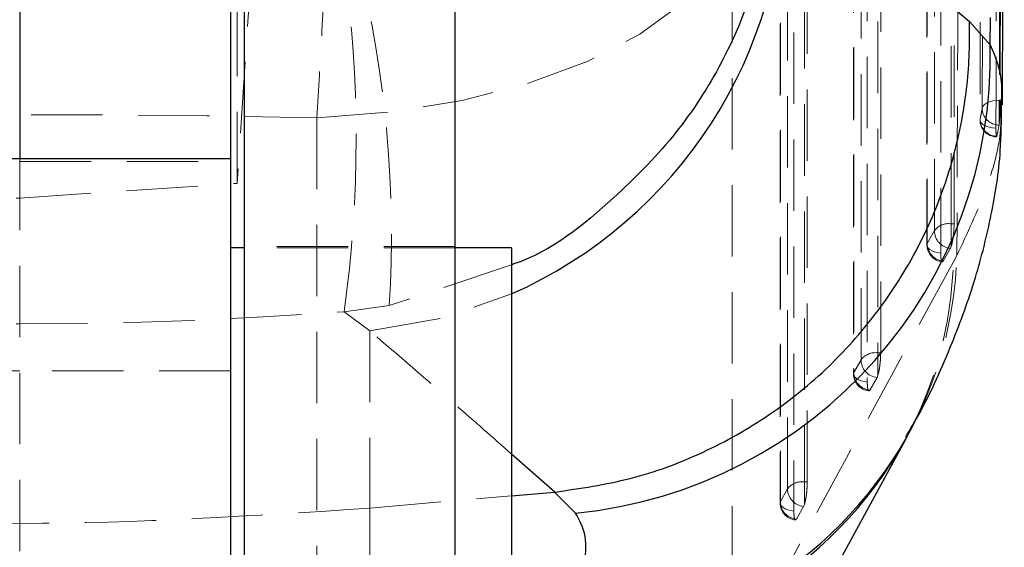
# Model space of a CAD drawing. Header units: millimetres. Extents: x 38 to 401, y 29 to 283.
# Tile 11 of 13: x 381 to 398, y 234 to 243. Entities that reach past the tile are written whole.
import ezdxf

# ---------------------------------------------------------------- set-up
doc = ezdxf.new("R2010")
doc.units = ezdxf.units.MM
doc.linetypes.add('HIDDEN', pattern=[1.905, 1.27, -0.635])

msp = doc.modelspace()

# ---------------------------------------------------------------- linework, layer by layer
at = {"color": 7, "linetype": 'HIDDEN', "lineweight": 18}
for p, q in [((397.255, 239.6383), (397.2548, 256.1366)), ((396.7715, 255.6561), (396.7716, 239.264)), ((395.9487, 237.3417), (395.9496, 252.7606)), ((395.4663, 252.28), (395.4654, 236.9675)), ((394.6423, 235.0452), (394.6445, 249.3845)), ((394.1613, 248.904), (394.1589, 234.671)), ((384.8917, 246.3205), (384.5001, 240.3579)), ((393.306, 233.3413), (393.3036, 244.7792)), ((398.059, 241.4341), (398.059, 241.8361)), ((398.059, 241.8361), (398.0727, 241.8361)), ((398.059, 241.4341), (398.0544, 241.3952)), ((376.8801, 240.7468), (380.6301, 240.7468)), ((380.6301, 240.7956), (380.6301, 232.0331)), ((380.6301, 240.7468), (384.3801, 240.7468)), ((380.6301, 240.0964), (384.5001, 240.3579)), ((396.7765, 239.2905), (396.9051, 239.5165)), ((397.2046, 239.2385), (397.2046, 239.6383)), ((397.2046, 239.6383), (397.255, 239.6383)), ((388.3801, 239.2331), (384.6301, 239.2331)), ((388.3801, 239.2081), (384.6301, 239.2081)), ((397.0612, 238.976), (397.1897, 239.2021)), ((397.1897, 239.2021), (397.2046, 239.2385)), ((397.2421, 238.9616), (394.1413, 233.2682)), ((397.304, 239.0745), (397.2421, 238.9616)), ((389.3801, 238.9084), (387.2053, 238.1816)), ((387.2053, 238.1816), (386.401, 238.0735)), ((386.86, 237.7317), (386.401, 238.0735)), ((386.86, 237.7317), (386.86, 234.5769)), ((395.4702, 236.994), (395.5988, 237.22)), ((395.8984, 237.3417), (395.8984, 236.942)), ((395.8984, 237.3417), (395.9487, 237.3417)), ((380.6301, 237.0235), (376.8801, 237.0235)), ((384.3801, 237.0235), (380.6301, 237.0235)), ((395.7548, 236.6795), (395.8834, 236.9056)), ((395.8834, 236.9056), (395.8984, 236.942)), ((394.1638, 234.6975), (394.2924, 234.9235)), ((394.5919, 235.0452), (394.5919, 234.6456)), ((394.5919, 235.0452), (394.6423, 235.0452)), ((386.86, 234.5769), (389.3801, 234.7967)), ((386.86, 234.5769), (386.86, 231.7308)), ((394.4484, 234.383), (394.577, 234.609)), ((394.577, 234.609), (394.5919, 234.6456))]:
    msp.add_line(p, q, dxfattribs=at)
at = {"color": 7, "linetype": 'Continuous', "lineweight": 25}
for p, q in [((384.6301, 231.3468), (384.6301, 251.2706)), ((388.3801, 231.3468), (388.3801, 251.2706)), ((380.6301, 245.0235), (380.6301, 240.7956)), ((384.3801, 245.0235), (384.3801, 240.7956)), ((397.5262, 243.2378), (397.8973, 242.8254)), ((397.8973, 242.8254), (397.9003, 243.3084)), ((384.3801, 240.7956), (376.8801, 240.7956)), ((384.3801, 240.7956), (384.3801, 232.8581)), ((384.6301, 239.2081), (384.3801, 239.2081)), ((389.3801, 239.2081), (388.3801, 239.2081)), ((389.3801, 239.2081), (389.3801, 232.8705)), ((390.1447, 234.8634), (390.1507, 234.8639)), ((390.5193, 234.4897), (390.1447, 234.8634))]:
    msp.add_line(p, q, dxfattribs=at)
at = {"color": 8, "linetype": 'Continuous', "lineweight": 25}
for p, q in [((390.1507, 234.8639), (389.3801, 235.5413)), ((389.3801, 234.7967), (390.1447, 234.8634))]:
    msp.add_line(p, q, dxfattribs=at)
at = {"color": 7, "linetype": 'HIDDEN', "lineweight": 18, "flags": 128}
for points in [[(397.2045, 256.1366), (397.2045, 247.857), (397.2046, 239.6383)], [(396.9051, 239.5165), (396.905, 240.0484), (396.905, 242.1761), (396.9049, 250.6869), (396.9049, 256.0149)], [(396.7764, 255.6826), (396.7764, 255.1507), (396.7764, 253.023), (396.7765, 244.5122), (396.7765, 239.2905)], [(397.0168, 255.5106), (397.0168, 254.9787), (397.0168, 252.851), (397.0168, 244.3402), (397.0168, 239.1185)], [(395.5988, 237.22), (395.5988, 237.7519), (395.5989, 239.8796), (395.5994, 248.3904), (395.5996, 252.6388)], [(395.8992, 252.7606), (395.8988, 245.0207), (395.8984, 237.3417)], [(395.4712, 252.3065), (395.4711, 251.7746), (395.471, 249.6469), (395.4705, 241.1361), (395.4702, 236.994)], [(395.7116, 252.1346), (395.7115, 251.6026), (395.7114, 249.4749), (395.7108, 240.9642), (395.7105, 236.822)], [(394.5942, 249.3845), (394.5931, 242.1843), (394.5919, 235.0452)], [(394.2924, 234.9235), (394.2924, 235.4554), (394.2928, 237.5831), (394.2941, 246.0939), (394.2946, 249.2627)], [(394.1662, 248.9305), (394.1661, 248.3985), (394.1657, 246.2708), (394.1643, 237.7601), (394.1638, 234.6975)], [(394.4066, 248.7585), (394.4065, 248.2266), (394.4061, 246.0989), (394.4046, 237.5881), (394.404, 234.5255)], [(385.9142, 241.5255), (387.2334, 241.6274), (388.5007, 241.8338), (389.6818, 242.139), (390.7448, 242.5348), (391.6609, 243.0104), (392.4053, 243.553), (392.9578, 244.148), (393.3037, 244.7792)], [(397.7549, 241.6958), (397.7632, 241.7237), (397.7822, 241.7502), (397.8111, 241.7745), (397.849, 241.7957), (397.8945, 241.813), (397.9459, 241.8257), (398.0014, 241.8335), (398.059, 241.8361)], [(385.9142, 241.5255), (385.9157, 235.761), (385.9173, 230.0888)], [(397.9994, 241.342), (397.9408, 241.3469), (397.8851, 241.3573), (397.8346, 241.3727), (397.7912, 241.3926), (397.7566, 241.4162), (397.732, 241.4426), (397.7184, 241.4708), (397.7163, 241.4997)], [(397.0168, 239.1185), (396.9602, 239.1268), (396.908, 239.1403), (396.8622, 239.1584), (396.8243, 239.1805), (396.796, 239.2058), (396.7782, 239.2332), (396.7716, 239.2618), (396.7765, 239.2905)], [(386.86, 237.7317), (388.1803, 237.9682), (389.3801, 238.3904)], [(395.4702, 236.994), (395.4653, 236.9653), (395.4719, 236.9367), (395.4897, 236.9093), (395.518, 236.884), (395.5559, 236.8619), (395.6017, 236.8438), (395.6539, 236.8303), (395.7105, 236.822)], [(394.1638, 234.6975), (394.1589, 234.6688), (394.1655, 234.6402), (394.1833, 234.6128), (394.2116, 234.5876), (394.2494, 234.5654), (394.2953, 234.5473), (394.3475, 234.5338), (394.404, 234.5255)]]:
    msp.add_lwpolyline(points, dxfattribs=at)
at = {"color": 7, "linetype": 'Continuous', "lineweight": 25, "flags": 128}
msp.add_lwpolyline([(393.2825, 230.0917), (393.6554, 230.7762), (396.3837, 235.7845)], dxfattribs=at)
at = {"color": 8, "linetype": 'Continuous', "lineweight": 25}
for centre, radius, start, end in [((386.0774, 245.8553), 8.1629, 293.86635, 0.47209), ((389.9456, 239.54), 7.452, 270.59241, 330.22312), ((389.8964, 239.4291), 7.441, 270.49513, 330.65821)]:
    msp.add_arc(centre, radius, start, end, dxfattribs=at)
at = {"color": 7, "linetype": 'HIDDEN', "lineweight": 18}
for centre, radius, start, end in [((364.4235, 241.1625), 22.1935, 351.99925, 8.00075), ((367.137, 239.4465), 20.1081, 356.3935, 13.90974), ((398.0577, 241.698), 0.3028, 180.41358, 269.38477), ((398.0202, 241.4898), 0.3045, 179.84923, 267.92819), ((398.0202, 241.5011), 0.304, 180.25701, 268.91765), ((397.2188, 239.5144), 0.3137, 179.62161, 264.6917), ((397.1603, 239.3179), 0.3234, 82.11579, 142.11896), ((397.0761, 239.264), 0.3045, 180.00038, 264.01764), ((397.0902, 239.2884), 0.3137, 179.62122, 264.69137), ((390.147, 239.1739), 7.0982, 331.46233, 358.28611), ((390.1836, 239.2938), 7.1237, 330.99051, 358.23588), ((395.854, 237.0214), 0.3234, 82.1124, 142.11588), ((395.9125, 237.2179), 0.3137, 179.6177, 264.68828), ((395.7698, 236.9674), 0.3045, 179.99633, 264.03284), ((395.7839, 236.9919), 0.3137, 179.61732, 264.68776), ((394.5475, 234.7249), 0.3234, 82.10846, 142.1109), ((394.6061, 234.9214), 0.3137, 179.61258, 264.68214), ((394.4634, 234.6709), 0.3045, 179.99033, 264.02704), ((394.4775, 234.6954), 0.3137, 179.61195, 264.68187)]:
    msp.add_arc(centre, radius, start, end, dxfattribs=at)
at = {"color": 7, "linetype": 'Continuous', "lineweight": 25}
msp.add_arc((389.727, 242.6241), 8.1729, 275.5635, 1.41179, dxfattribs=at)
at = {"color": 7, "linetype": 'HIDDEN', "lineweight": 18}
for centre, ratio, start_param, end_param in [((380.6499, 222.1302), 0.272949, 1.4968477, 1.6435517), ((380.6499, 303.4417), 0.9204122, 4.6310449, 4.7931912)]:
    msp.add_ellipse(centre, major_axis=(71.253, 0), ratio=ratio, start_param=start_param, end_param=end_param, dxfattribs=at)
for points, knots in [([(398.1038, 258.8021), (398.0969, 255.9745), (398.09, 253.1252), (398.0751, 247.4697), (398.067, 244.6421), (398.059, 241.8361)], [0, 0, 0, 0, 0.5000002, 0.5038302, 1, 1, 1, 1]), ([(398.1195, 258.8021), (398.1123, 255.9744), (398.098, 250.3191), (398.0812, 244.6638), (398.0727, 241.8361)], [0, 0, 0, 0, 0.5000002, 1, 1, 1, 1]), ([(397.7549, 241.6958), (397.7554, 241.8732), (397.758, 242.7599), (397.7687, 246.4843), (397.7811, 251.0942), (397.7931, 255.8631), (397.7977, 257.7943), (397.7998, 258.6627)], [0, 0, 0, 0, 0.0313582, 0.1567907, 0.6585205, 0.8464608, 1, 1, 1, 1]), ([(397.7556, 258.458), (397.7533, 257.3639), (397.7415, 251.7081), (397.7268, 246.0523), (397.7149, 241.4906)], [0, 0, 0, 0, 0.1934497, 1, 1, 1, 1]), ([(397.7564, 258.4681), (397.7561, 258.2908), (397.7542, 257.4041), (397.7461, 253.6797), (397.7355, 249.0682), (397.7236, 244.2988), (397.7185, 242.367), (397.7163, 241.4997)], [0, 0, 0, 0, 0.0313553, 0.1567762, 0.6584602, 0.8466713, 1, 1, 1, 1]), ([(397.9994, 241.342), (397.9999, 241.5188), (398.0021, 242.4049), (398.0112, 246.1285), (398.0237, 251.6076), (398.0334, 256.3774), (398.0373, 258.3096)], [0, 0, 0, 0, 0.0312556, 0.1566755, 0.6583565, 1, 1, 1, 1]), ([(397.37, 256.9793), (397.3614, 254.4744), (397.3409, 248.51), (397.3175, 242.5383), (397.304, 239.0745)], [0, 0, 0, 0, 0.4199753, 1, 1, 1, 1]), ([(386.3864, 255.6746), (386.3871, 255.6567), (386.3978, 255.3507), (386.4093, 254.6471), (386.4036, 253.3863), (386.3765, 251.9153), (386.3274, 250.1483), (386.2598, 248.274), (386.1793, 246.3875), (386.098, 244.7003), (386.0096, 243.0499), (385.946, 242.0336), (385.9142, 241.5255)], [0, 0, 0, 0, 0.00691315, 0.11796464, 0.22901467, 0.33892129, 0.44882655, 0.58759489, 0.69033407, 0.79307292, 0.89653634, 1, 1, 1, 1]), ([(384.5001, 240.3579), (384.4997, 240.9097), (384.4987, 242.0135), (384.4989, 243.7304), (384.4999, 245.1765), (384.5013, 246.0078), (384.5018, 246.2941)], [0, 0, 0, 0, 0.2836811, 0.5673613, 0.8510413, 1, 1, 1, 1]), ([(398.0727, 241.8361), (398.0725, 241.8046), (398.072, 241.7415), (398.0695, 241.6364), (398.0658, 241.5386), (398.0621, 241.4715), (398.0597, 241.4428), (398.059, 241.4341)], [0, 0, 0, 0, 0.22549392, 0.45099212, 0.6765957, 0.90239026, 1, 1, 1, 1]), ([(398.0879, 241.7488), (398.09, 241.5889), (398.096, 241.1434), (397.8584, 240.2582), (397.4888, 239.4691), (397.304, 239.0745)], [0, 0, 0, 0, 0.2187108, 0.6093593, 1, 1, 1, 1]), ([(397.7163, 241.4997), (397.7243, 241.5373), (397.7384, 241.6027), (397.75, 241.6681), (397.7549, 241.6958)], [0, 0, 0, 0, 0.5754945, 1, 1, 1, 1]), ([(398.0078, 241.187), (398.0061, 241.1938), (398.0027, 241.2074), (397.9998, 241.265), (397.9996, 241.3177), (397.9994, 241.342)], [0, 0, 0, 0, 0.3497922, 0.6995888, 1, 1, 1, 1]), ([(398.0544, 241.3952), (398.0441, 241.34), (398.0317, 241.274), (398.0169, 241.208), (398.0145, 241.1972)], [0, 0, 0, 0, 0.83664736, 1, 1, 1, 1]), ([(398.0145, 241.1972), (398.0142, 241.1961), (398.0125, 241.1885), (398.0109, 241.1888), (398.0095, 241.1891)], [0, 0, 0, 0, 0.1439378, 1, 1, 1, 1]), ([(376.7594, 240.0995), (377.2894, 240.0991), (378.5797, 240.0982), (379.8699, 240.097), (380.6301, 240.0964)], [0, 0, 0, 0, 0.41081842, 1, 1, 1, 1]), ([(397.2046, 239.2385), (397.2108, 239.2608), (397.2233, 239.3055), (397.2391, 239.4017), (397.2502, 239.5056), (397.2546, 239.5865), (397.2549, 239.6276), (397.255, 239.6383)], [0, 0, 0, 0, 0.2320447, 0.4641854, 0.6941933, 0.9205363, 1, 1, 1, 1]), ([(397.0168, 239.1185), (397.0174, 239.0902), (397.0186, 239.0337), (397.028, 238.9792), (397.0418, 238.9558), (397.0539, 238.9638), (397.0605, 238.975), (397.0612, 238.976)], [0, 0, 0, 0, 0.2436565, 0.487292, 0.7309563, 0.9746137, 1, 1, 1, 1]), ([(389.3801, 235.5413), (389.0486, 235.8338), (388.22, 236.565), (387.37, 237.2942), (386.86, 237.7317)], [0, 0, 0, 0, 0.4000114, 1, 1, 1, 1]), ([(395.8984, 236.942), (395.9046, 236.9644), (395.917, 237.009), (395.9328, 237.1053), (395.944, 237.2092), (395.9483, 237.2901), (395.9486, 237.3311), (395.9487, 237.3417)], [0, 0, 0, 0, 0.2321147, 0.4642942, 0.6943588, 0.9207399, 1, 1, 1, 1]), ([(395.7105, 236.822), (395.7105, 236.8196), (395.7106, 236.7875), (395.7131, 236.7323), (395.7226, 236.6793), (395.7368, 236.6589), (395.7486, 236.6686), (395.7547, 236.6793), (395.7548, 236.6795)], [0, 0, 0, 0, 0.0199704, 0.2636244, 0.507284, 0.7509218, 0.9945739, 1, 1, 1, 1]), ([(394.5919, 234.6456), (394.5982, 234.6679), (394.6106, 234.7126), (394.6264, 234.8089), (394.6376, 234.9128), (394.6419, 234.9936), (394.6422, 235.0346), (394.6423, 235.0452)], [0, 0, 0, 0, 0.2321815, 0.464445, 0.694589, 0.921056, 1, 1, 1, 1]), ([(386.86, 234.5769), (384.79, 234.4418), (380.6499, 234.1715), (376.5098, 234.4418), (374.4398, 234.5769)], [0, 0, 0, 0, 0.5, 1, 1, 1, 1]), ([(394.404, 234.5255), (394.4041, 234.523), (394.4041, 234.4909), (394.4067, 234.4357), (394.4161, 234.3828), (394.4304, 234.3624), (394.4422, 234.3722), (394.4483, 234.3828), (394.4484, 234.383)], [0, 0, 0, 0, 0.02032378, 0.26398094, 0.5076112, 0.75125479, 0.9949163, 1, 1, 1, 1])]:
    msp.add_open_spline(points, degree=3, knots=knots, dxfattribs=at)
at = {"color": 7, "linetype": 'Continuous', "lineweight": 25}
for points, knots in [([(398.115, 241.7577), (398.1175, 242.3515), (398.1303, 245.4405), (398.1402, 248.5216), (398.1482, 251.0104)], [0, 0, 0, 0, 0.1922393, 1, 1, 1, 1]), ([(394.24, 245.9226), (394.7493, 245.5212), (395.8591, 244.6464), (396.9408, 243.7324), (397.5262, 243.2378)], [0, 0, 0, 0, 0.4589035, 1, 1, 1, 1]), ([(390.1507, 234.8639), (390.6017, 234.9293), (391.5038, 235.06), (392.7941, 235.5375), (393.9887, 236.2123), (395.0564, 237.0782), (395.9616, 238.1124), (396.6852, 239.2808), (397.1995, 240.5548), (397.4799, 241.8207), (397.5386, 242.7242), (397.5278, 243.1707), (397.5262, 243.2378)], [0, 0, 0, 0, 0.1113323, 0.2226646, 0.3339968, 0.445329, 0.5566619, 0.6679947, 0.7793285, 0.8906623, 0.9835503, 1, 1, 1, 1]), ([(396.3958, 235.8479), (396.4754, 235.9819), (396.7894, 236.5104), (397.2025, 237.4385), (397.6381, 238.6199), (397.9236, 239.765), (398.0917, 240.7955), (398.0973, 241.4756), (398.0996, 241.7485)], [0, 0, 0, 0, 0.0833997, 0.328941, 0.5357651, 0.7189741, 0.8872226, 1, 1, 1, 1]), ([(396.3838, 235.7844), (396.3931, 235.8016), (396.4064, 235.8263), (396.4188, 235.8482), (396.4226, 235.8548)], [0, 0, 0, 0, 0.6974805, 1, 1, 1, 1]), ([(390.0226, 232.0884), (390.1761, 232.355), (390.4831, 232.8883), (390.6935, 233.5485), (390.7314, 234.1034), (390.59, 234.3609), (390.5193, 234.4897)], [0, 0, 0, 0, 0.2458318, 0.4916724, 0.7458233, 1, 1, 1, 1])]:
    msp.add_open_spline(points, degree=3, knots=knots, dxfattribs=at)
at = {"color": 8, "linetype": 'Continuous', "lineweight": 25}
for points, knots in [([(394.0412, 246.0752), (394.0411, 246.0694), (394.0285, 245.4233), (393.8453, 244.1624), (393.1826, 242.5181), (392.2813, 241.1544), (391.0785, 239.954), (390.0882, 239.143), (389.395, 238.9134), (389.3801, 238.9084)], [0, 0, 0, 0, 0.0020016, 0.2228528, 0.4322359, 0.5980733, 0.7638725, 0.9949448, 1, 1, 1, 1]), ([(397.8973, 242.8254), (397.9901, 242.6052), (398.1224, 242.2911), (398.0958, 241.8735), (398.0879, 241.7488)], [0, 0, 0, 0, 0.7012822, 1, 1, 1, 1])]:
    msp.add_open_spline(points, degree=3, knots=knots, dxfattribs=at)

doc.saveas('drawing.dxf')
